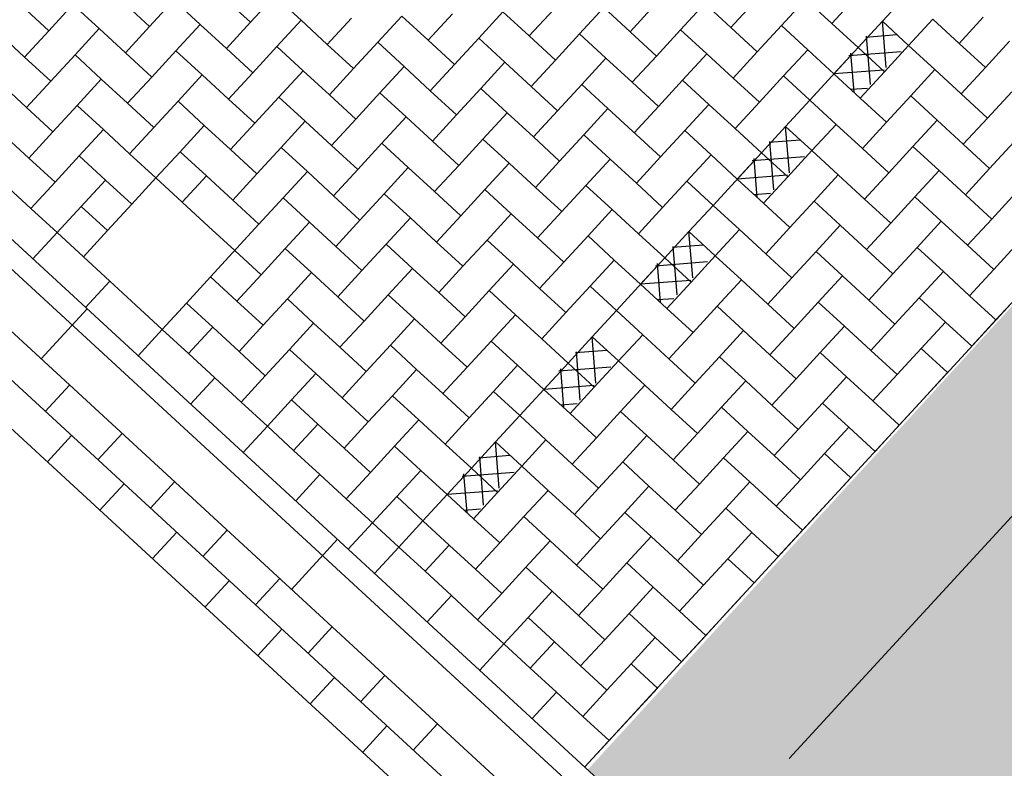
# Model space of a CAD drawing. Header units: metres. Extents: x 111546 to 149831, y 498798 to 507863.
# Tile 95 of 256: x 113031.98 to 113034.88, y 500881.01 to 500883.21. Entities that reach past the tile are written whole.
import ezdxf

# ---------------------------------------------------------------- set-up
doc = ezdxf.new("R2010")
doc.units = ezdxf.units.M
doc.linetypes.add('HIDDEN', pattern=[9.525, 6.35, -3.175])
doc.linetypes.add('HIDDEN2', pattern=[4.7625, 3.175, -1.5875])
doc.layers.add('HAAKSPARK', color=2, linetype='Continuous')

msp = doc.modelspace()

# ---------------------------------------------------------------- hatches: boundary and pattern name
h = msp.add_hatch()
h.set_pattern_fill('AR-SAND', color=13, scale=0.003, angle=299.6201, style=0, pattern_type=2)
h.set_pattern_definition([(337.12014, (112386.25204, 500524.87883), (0.125264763, 0.076740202), [0, -0.115824, 0, -0.12954, 0, -0.123825]), (307.12014, (112386.25204, 500524.87883), (0.25359811, -0.01094734), [0, -0.062484, 0, -0.104394, 0, -0.040005]), (267.12014, (112386.20571, 500524.96031), (0.117658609, -0.206074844), [0, -0.0381, 0, -0.13716, 0, -0.17907]), (257.12014, (112386.20571, 500524.96031), (0.171354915, -0.166078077), [0, -0.01905, 0, -0.089916, 0, -0.10287])])
h.paths.add_polyline_path([(113040.2134, 500881.285), (113036.771, 500884.4113), (113033.6516, 500881.0034), (113037.065, 500877.8629)])

# ---------------------------------------------------------------- linework, layer by layer
at = {"color": 3, "linetype": 'Continuous'}
for p, q in [((113034.5288, 500883.0666), (113034.5177, 500883.2027)), ((113034.469, 500883.1565), (113034.5602, 500883.1637)), ((113034.4827, 500883.0166), (113034.4711, 500883.1589)), ((113034.4193, 500883.1025), (113034.5728, 500883.1144)), ((113031.2821, 500883.095), (113035.7418, 500878.992)), ((113034.4344, 500882.9943), (113034.4251, 500883.1089)), ((113034.3751, 500883.049), (113034.5233, 500883.0605)), ((113034.4253, 500883.0028), (113034.4736, 500883.0065)), ((113034.2444, 500882.7575), (113034.2333, 500882.8936)), ((113034.1846, 500882.8475), (113034.2758, 500882.8546)), ((113034.1984, 500882.7075), (113034.1868, 500882.8498)), ((113034.1349, 500882.7934), (113034.2884, 500882.8054)), ((113034.15, 500882.6852), (113034.1407, 500882.7998)), ((113034.0908, 500882.7399), (113034.2389, 500882.7514)), ((113034.141, 500882.6937), (113034.1892, 500882.6974)), ((113033.96, 500882.4484), (113033.949, 500882.5846)), ((113033.9002, 500882.5384), (113033.9914, 500882.5455)), ((113033.914, 500882.3984), (113033.9024, 500882.5407)), ((113033.8505, 500882.4844), (113034.004, 500882.4963)), ((113033.8657, 500882.3761), (113033.8564, 500882.4907)), ((113033.8064, 500882.4308), (113033.9546, 500882.4423)), ((113033.8566, 500882.3846), (113033.9049, 500882.3883)), ((113033.6757, 500882.1393), (113033.6646, 500882.2755)), ((113033.6159, 500882.2293), (113033.7071, 500882.2364)), ((113033.6296, 500882.0893), (113033.618, 500882.2316)), ((113033.5662, 500882.1753), (113033.7197, 500882.1872)), ((113033.5813, 500882.067), (113033.572, 500882.1816)), ((113033.522, 500882.1217), (113033.6702, 500882.1332)), ((113033.5722, 500882.0755), (113033.6205, 500882.0792)), ((113033.3913, 500881.8303), (113033.3802, 500881.9664)), ((113033.3315, 500881.9202), (113033.4227, 500881.9273)), ((113033.3453, 500881.7802), (113033.3337, 500881.9225)), ((113033.2818, 500881.8662), (113033.4353, 500881.8781)), ((113033.2969, 500881.758), (113033.2876, 500881.8725)), ((113033.2377, 500881.8126), (113033.3858, 500881.8242)), ((113033.2879, 500881.7664), (113033.3361, 500881.7701))]:
    msp.add_line(p, q, dxfattribs=at)
at = {"color": 2, "linetype": 'Continuous'}
for p, q in [((113037.9001, 500876.8229), (113031.1907, 500882.9957)), ((113037.829, 500876.7456), (113031.1196, 500882.9184)), ((113037.7579, 500876.6684), (113031.0485, 500882.8411)), ((113032.1277, 500882.1336), (113032.0566, 500882.0563)), ((113032.1339, 500881.9852), (113032.0628, 500881.908)), ((113032.2822, 500881.9914), (113032.2111, 500881.9141)), ((113032.2884, 500881.843), (113032.2173, 500881.7658)), ((113032.2884, 500881.843), (113032.2173, 500881.7658)), ((113032.4368, 500881.8492), (113032.3657, 500881.772)), ((113033.0897, 500881.8057), (113033.167, 500881.7346)), ((113032.443, 500881.7009), (113032.3719, 500881.6236)), ((113032.5913, 500881.707), (113032.5202, 500881.6298)), ((113032.5975, 500881.5587), (113032.5264, 500881.4814)), ((113032.5975, 500881.5587), (113032.5264, 500881.4814)), ((113032.7459, 500881.5649), (113032.6748, 500881.4876)), ((113032.7521, 500881.4165), (113032.681, 500881.3392)), ((113032.9004, 500881.4227), (113032.8293, 500881.3454)), ((113032.9066, 500881.2743), (113032.8355, 500881.197)), ((113032.9066, 500881.2743), (113032.8355, 500881.197)), ((113033.055, 500881.2805), (113032.9839, 500881.2032)), ((113033.0611, 500881.1321), (113032.99, 500881.0549)), ((113033.2095, 500881.1383), (113033.1384, 500881.061))]:
    msp.add_line(p, q, dxfattribs=at)
at = {"color": 2, "linetype": 'HIDDEN'}
for p, q in [((113032.0443, 500882.2103), (113032.1797, 500882.3575)), ((113032.7802, 500881.5332), (113032.9157, 500881.6804))]:
    msp.add_line(p, q, dxfattribs=at)
at = {"color": 3, "linetype": 'HIDDEN2'}
for points in [[(113036.7913, 500884.4333), (113040.2134, 500881.285), (113037.065, 500877.8629), (113033.643, 500881.0113)], [(113036.8163, 500883.8328), (113039.6128, 500881.26), (113037.04, 500878.4635), (113034.2435, 500881.0363)]]:
    msp.add_lwpolyline(points, close=True, dxfattribs=at)
at = {"layer": 'HAAKSPARK', "color": 2, "linetype": 'Continuous'}
for p, q in [((113032.2861, 500883.2584), (113032.3633, 500883.1873)), ((113032.4344, 500883.2646), (113032.3633, 500883.1873)), ((113032.4344, 500883.2646), (113032.5117, 500883.1935)), ((113032.5828, 500883.2708), (113032.6601, 500883.1997)), ((113032.7312, 500883.2769), (113032.6601, 500883.1997)), ((113032.7312, 500883.2769), (113032.8084, 500883.2058)), ((113033.9953, 500883.2553), (113033.9243, 500883.178)), ((113033.9953, 500883.2553), (113034.0726, 500883.1842)), ((113034.1437, 500883.2615), (113034.0726, 500883.1842)), ((113034.2921, 500883.2676), (113034.221, 500883.1904)), ((113034.2921, 500883.2676), (113034.3693, 500883.1966)), ((113034.4404, 500883.2738), (113034.3693, 500883.1966)), ((113034.5888, 500883.28), (113034.5177, 500883.2027)), ((113034.5888, 500883.28), (113034.5177, 500883.2027)), ((113031.9893, 500883.246), (113032.0666, 500883.1749)), ((113032.1377, 500883.2522), (113032.0666, 500883.1749)), ((113032.1377, 500883.2522), (113032.215, 500883.1811)), ((113033.4019, 500883.2306), (113033.3308, 500883.1533)), ((113033.4019, 500883.2306), (113033.4792, 500883.1595)), ((113033.5503, 500883.2367), (113033.4792, 500883.1595)), ((113033.6986, 500883.2429), (113033.6275, 500883.1657)), ((113033.6986, 500883.2429), (113033.7759, 500883.1718)), ((113033.847, 500883.2491), (113033.7759, 500883.1718)), ((113032.6601, 500883.1997), (113032.589, 500883.1224)), ((113032.8084, 500883.2058), (113032.7373, 500883.1286)), ((113032.8084, 500883.2058), (113032.8857, 500883.1348)), ((113032.9568, 500883.212), (113032.8857, 500883.1348)), ((113033.1052, 500883.2182), (113033.0341, 500883.1409)), ((113033.1052, 500883.2182), (113033.1824, 500883.1471)), ((113033.2535, 500883.2244), (113033.1824, 500883.1471)), ((113034.5177, 500883.2027), (113034.4466, 500883.1255)), ((113034.5177, 500883.2027), (113034.4466, 500883.1255)), ((113034.5177, 500883.2027), (113034.595, 500883.1316)), ((113034.6661, 500883.2089), (113034.595, 500883.1316)), ((113034.6661, 500883.2089), (113034.7433, 500883.1378)), ((113034.8144, 500883.2151), (113034.7433, 500883.1378)), ((113031.9183, 500883.1688), (113031.9955, 500883.0977)), ((113032.0666, 500883.1749), (113031.9955, 500883.0977)), ((113032.215, 500883.1811), (113032.1439, 500883.1038)), ((113032.215, 500883.1811), (113032.2923, 500883.11)), ((113032.3633, 500883.1873), (113032.2923, 500883.11)), ((113032.5117, 500883.1935), (113032.4406, 500883.1162)), ((113032.5117, 500883.1935), (113032.589, 500883.1224)), ((113033.7759, 500883.1718), (113033.8532, 500883.1007)), ((113033.9243, 500883.178), (113033.8532, 500883.1007)), ((113033.9243, 500883.178), (113034.0015, 500883.1069)), ((113034.0726, 500883.1842), (113034.1499, 500883.1131)), ((113034.221, 500883.1904), (113034.1499, 500883.1131)), ((113034.221, 500883.1904), (113034.2983, 500883.1193)), ((113034.3693, 500883.1966), (113034.4466, 500883.1255)), ((113034.3693, 500883.1966), (113034.4466, 500883.1255)), ((113034.2064, 500880.4929), (113031.3261, 500883.1428)), ((113033.0341, 500883.1409), (113032.963, 500883.0637)), ((113033.0341, 500883.1409), (113033.1113, 500883.0698)), ((113033.1824, 500883.1471), (113033.2597, 500883.076)), ((113033.3308, 500883.1533), (113033.2597, 500883.076)), ((113033.3308, 500883.1533), (113033.4081, 500883.0822)), ((113033.4792, 500883.1595), (113033.5564, 500883.0884)), ((113033.6275, 500883.1657), (113033.5564, 500883.0884)), ((113033.6275, 500883.1657), (113033.7048, 500883.0946)), ((113034.8917, 500883.144), (113034.8206, 500883.0667)), ((113032.2923, 500883.11), (113032.3695, 500883.0389)), ((113032.4406, 500883.1162), (113032.3695, 500883.0389)), ((113032.4406, 500883.1162), (113032.5179, 500883.0451)), ((113032.589, 500883.1224), (113032.6663, 500883.0513)), ((113032.7373, 500883.1286), (113032.6663, 500883.0513)), ((113032.7373, 500883.1286), (113032.8146, 500883.0575)), ((113032.8857, 500883.1348), (113032.963, 500883.0637)), ((113034.1499, 500883.1131), (113034.0788, 500883.0358)), ((113034.2983, 500883.1193), (113034.2272, 500883.042)), ((113034.2983, 500883.1193), (113034.3755, 500883.0482)), ((113034.4466, 500883.1255), (113034.3044, 500882.9709)), ((113034.4466, 500883.1255), (113034.3755, 500883.0482)), ((113034.4466, 500883.1255), (113034.5239, 500883.0544)), ((113034.595, 500883.1316), (113034.5239, 500883.0544)), ((113034.595, 500883.1316), (113034.6723, 500883.0606)), ((113034.7433, 500883.1378), (113034.8206, 500883.0667)), ((113031.9955, 500883.0977), (113032.0728, 500883.0266)), ((113032.1439, 500883.1038), (113032.0728, 500883.0266)), ((113032.1439, 500883.1038), (113032.2212, 500883.0328)), ((113033.4081, 500883.0822), (113033.337, 500883.0049)), ((113033.4081, 500883.0822), (113033.4853, 500883.0111)), ((113033.5564, 500883.0884), (113033.4853, 500883.0111)), ((113033.7048, 500883.0946), (113033.6337, 500883.0173)), ((113033.7048, 500883.0946), (113033.7821, 500883.0235)), ((113033.8532, 500883.1007), (113033.7821, 500883.0235)), ((113034.0015, 500883.1069), (113033.9304, 500883.0297)), ((113034.0015, 500883.1069), (113034.0788, 500883.0358)), ((113032.8146, 500883.0575), (113032.7435, 500882.9802)), ((113032.8146, 500883.0575), (113032.8919, 500882.9864)), ((113032.963, 500883.0637), (113032.8919, 500882.9864)), ((113033.1113, 500883.0698), (113033.0403, 500882.9926)), ((113033.1113, 500883.0698), (113033.1886, 500882.9987)), ((113033.2597, 500883.076), (113033.1886, 500882.9987)), ((113034.5239, 500883.0544), (113034.4528, 500882.9771)), ((113034.6723, 500883.0606), (113034.6012, 500882.9833)), ((113034.6723, 500883.0606), (113034.7495, 500882.9895)), ((113034.8206, 500883.0667), (113034.7495, 500882.9895)), ((113032.0728, 500883.0266), (113032.0017, 500882.9493)), ((113032.2212, 500883.0328), (113032.1501, 500882.9555)), ((113032.2212, 500883.0328), (113032.2984, 500882.9617)), ((113032.3695, 500883.0389), (113032.2984, 500882.9617)), ((113032.5179, 500883.0451), (113032.4468, 500882.9678)), ((113032.5179, 500883.0451), (113032.5952, 500882.974)), ((113032.6663, 500883.0513), (113032.5952, 500882.974)), ((113033.7821, 500883.0235), (113033.8593, 500882.9524)), ((113033.9304, 500883.0297), (113033.8593, 500882.9524)), ((113033.9304, 500883.0297), (113034.0077, 500882.9586)), ((113034.0788, 500883.0358), (113034.1561, 500882.9647)), ((113034.2272, 500883.042), (113034.1561, 500882.9647)), ((113034.2272, 500883.042), (113034.3044, 500882.9709)), ((113034.2272, 500883.042), (113034.3044, 500882.9709)), ((113034.3755, 500883.0482), (113034.4528, 500882.9771)), ((113034.3755, 500883.0482), (113034.4528, 500882.9771)), ((113031.9244, 500883.0204), (113032.0017, 500882.9493)), ((113033.1886, 500882.9987), (113033.2659, 500882.9277)), ((113033.337, 500883.0049), (113033.2659, 500882.9277)), ((113033.337, 500883.0049), (113033.4143, 500882.9338)), ((113033.4853, 500883.0111), (113033.5626, 500882.94)), ((113033.6337, 500883.0173), (113033.5626, 500882.94)), ((113033.6337, 500883.0173), (113033.711, 500882.9462)), ((113034.8979, 500882.9956), (113034.8268, 500882.9184)), ((113032.4468, 500882.9678), (113032.3757, 500882.8906)), ((113032.4468, 500882.9678), (113032.5241, 500882.8968)), ((113032.5952, 500882.974), (113032.6724, 500882.9029)), ((113032.7435, 500882.9802), (113032.6724, 500882.9029)), ((113032.7435, 500882.9802), (113032.8208, 500882.9091)), ((113032.8919, 500882.9864), (113032.9692, 500882.9153)), ((113033.0403, 500882.9926), (113032.9692, 500882.9153)), ((113033.0403, 500882.9926), (113033.1175, 500882.9215)), ((113034.3044, 500882.9709), (113034.2333, 500882.8936)), ((113034.3044, 500882.9709), (113034.2333, 500882.8936)), ((113034.3044, 500882.9709), (113034.3817, 500882.8998)), ((113034.3044, 500882.9709), (113034.3817, 500882.8998)), ((113034.4528, 500882.9771), (113034.5301, 500882.906)), ((113034.6012, 500882.9833), (113034.5301, 500882.906)), ((113034.6012, 500882.9833), (113034.6784, 500882.9122)), ((113034.7495, 500882.9895), (113034.8268, 500882.9184)), ((113032.0017, 500882.9493), (113032.079, 500882.8782)), ((113032.1501, 500882.9555), (113032.079, 500882.8782)), ((113032.1501, 500882.9555), (113032.2273, 500882.8844)), ((113032.2984, 500882.9617), (113032.3757, 500882.8906)), ((113033.5626, 500882.94), (113033.4915, 500882.8627)), ((113033.711, 500882.9462), (113033.6399, 500882.8689)), ((113033.711, 500882.9462), (113033.8655, 500882.804)), ((113033.8593, 500882.9524), (113033.7883, 500882.8751)), ((113034.0077, 500882.9586), (113033.9366, 500882.8813)), ((113034.0077, 500882.9586), (113034.085, 500882.8875)), ((113034.1561, 500882.9647), (113034.085, 500882.8875)), ((113032.8208, 500882.9091), (113032.7497, 500882.8318)), ((113032.8208, 500882.9091), (113032.8981, 500882.838)), ((113032.9692, 500882.9153), (113032.8981, 500882.838)), ((113033.1175, 500882.9215), (113033.0464, 500882.8442)), ((113033.1175, 500882.9215), (113033.1948, 500882.8504)), ((113033.2659, 500882.9277), (113033.1948, 500882.8504)), ((113033.4143, 500882.9338), (113033.3432, 500882.8566)), ((113033.4143, 500882.9338), (113033.4915, 500882.8627)), ((113034.6784, 500882.9122), (113034.6073, 500882.8349)), ((113034.6784, 500882.9122), (113034.7557, 500882.8411)), ((113034.8268, 500882.9184), (113034.7557, 500882.8411)), ((113032.2273, 500882.8844), (113032.1563, 500882.8071)), ((113032.2273, 500882.8844), (113032.3046, 500882.8133)), ((113032.3757, 500882.8906), (113032.3046, 500882.8133)), ((113032.5241, 500882.8968), (113032.453, 500882.8195)), ((113032.5241, 500882.8968), (113032.6013, 500882.8257)), ((113032.6724, 500882.9029), (113032.6013, 500882.8257)), ((113033.9366, 500882.8813), (113033.8655, 500882.804)), ((113033.9366, 500882.8813), (113034.0139, 500882.8102)), ((113034.085, 500882.8875), (113034.1623, 500882.8164)), ((113034.085, 500882.8875), (113034.1623, 500882.8164)), ((113034.2333, 500882.8936), (113034.1623, 500882.8164)), ((113034.2333, 500882.8936), (113034.1623, 500882.8164)), ((113034.2333, 500882.8936), (113034.3106, 500882.8226)), ((113034.3817, 500882.8998), (113034.3106, 500882.8226)), ((113034.3817, 500882.8998), (113034.459, 500882.8287)), ((113034.5301, 500882.906), (113034.459, 500882.8287)), ((113031.9306, 500882.872), (113032.0079, 500882.8009)), ((113032.079, 500882.8782), (113032.0079, 500882.8009)), ((113033.1948, 500882.8504), (113033.2721, 500882.7793)), ((113033.3432, 500882.8566), (113033.2721, 500882.7793)), ((113033.3432, 500882.8566), (113033.4204, 500882.7855)), ((113033.4915, 500882.8627), (113033.5688, 500882.7917)), ((113033.6399, 500882.8689), (113033.5688, 500882.7917)), ((113033.6399, 500882.8689), (113033.7172, 500882.7978)), ((113032.6013, 500882.8257), (113032.6786, 500882.7546)), ((113032.7497, 500882.8318), (113032.6786, 500882.7546)), ((113032.7497, 500882.8318), (113032.827, 500882.7608)), ((113032.8981, 500882.838), (113032.9753, 500882.7669)), ((113033.0464, 500882.8442), (113032.9753, 500882.7669)), ((113033.0464, 500882.8442), (113033.1237, 500882.7731)), ((113034.3106, 500882.8226), (113034.2395, 500882.7453)), ((113034.3106, 500882.8226), (113034.3879, 500882.7515)), ((113034.459, 500882.8287), (113034.5363, 500882.7576)), ((113034.6073, 500882.8349), (113034.5363, 500882.7576)), ((113034.6073, 500882.8349), (113034.6846, 500882.7638)), ((113034.7557, 500882.8411), (113034.833, 500882.77)), ((113034.9041, 500882.8473), (113034.833, 500882.77)), ((113032.0079, 500882.8009), (113032.0852, 500882.7298)), ((113032.1563, 500882.8071), (113032.0852, 500882.7298)), ((113032.1563, 500882.8071), (113032.2335, 500882.736)), ((113032.3046, 500882.8133), (113032.3819, 500882.7422)), ((113032.453, 500882.8195), (113032.3819, 500882.7422)), ((113032.453, 500882.8195), (113032.5303, 500882.7484)), ((113032.453, 500882.8195), (113032.5303, 500882.7484)), ((113033.5688, 500882.7917), (113033.4977, 500882.7144)), ((113033.7172, 500882.7978), (113033.6461, 500882.7206)), ((113033.7172, 500882.7978), (113033.7944, 500882.7267)), ((113033.8655, 500882.804), (113033.7944, 500882.7267)), ((113034.0139, 500882.8102), (113033.9428, 500882.7329)), ((113034.0139, 500882.8102), (113034.0912, 500882.7391)), ((113034.1623, 500882.8164), (113034.0201, 500882.6618)), ((113034.1623, 500882.8164), (113034.0912, 500882.7391)), ((113034.1623, 500882.8164), (113034.2395, 500882.7453)), ((113032.9753, 500882.7669), (113032.9043, 500882.6897)), ((113033.1237, 500882.7731), (113033.0526, 500882.6958)), ((113033.1237, 500882.7731), (113033.201, 500882.702)), ((113033.2721, 500882.7793), (113033.201, 500882.702)), ((113033.4204, 500882.7855), (113033.3493, 500882.7082)), ((113033.4204, 500882.7855), (113033.4977, 500882.7144)), ((113034.6846, 500882.7638), (113034.6135, 500882.6866)), ((113034.6846, 500882.7638), (113034.7619, 500882.6927)), ((113034.833, 500882.77), (113034.7619, 500882.6927)), ((113032.2335, 500882.736), (113032.1624, 500882.6588)), ((113032.2335, 500882.736), (113032.3108, 500882.6649)), ((113032.3819, 500882.7422), (113032.3108, 500882.6649)), ((113032.4592, 500882.6711), (113032.3819, 500882.7422)), ((113032.5303, 500882.7484), (113032.4592, 500882.6711)), ((113032.5303, 500882.7484), (113032.6075, 500882.6773)), ((113032.5303, 500882.7484), (113032.6075, 500882.6773)), ((113032.6786, 500882.7546), (113032.6075, 500882.6773)), ((113032.827, 500882.7608), (113032.7559, 500882.6835)), ((113032.827, 500882.7608), (113032.9043, 500882.6897)), ((113034.0912, 500882.7391), (113034.1684, 500882.668)), ((113034.0912, 500882.7391), (113034.1684, 500882.668)), ((113034.2395, 500882.7453), (113034.1684, 500882.668)), ((113034.3879, 500882.7515), (113034.3168, 500882.6742)), ((113034.3879, 500882.7515), (113034.4652, 500882.6804)), ((113034.5363, 500882.7576), (113034.4652, 500882.6804)), ((113031.9368, 500882.7237), (113032.0141, 500882.6526)), ((113032.0852, 500882.7298), (113032.0141, 500882.6526)), ((113033.3493, 500882.7082), (113033.2783, 500882.6309)), ((113033.3493, 500882.7082), (113033.4266, 500882.6371)), ((113033.4977, 500882.7144), (113033.575, 500882.6433)), ((113033.6461, 500882.7206), (113033.575, 500882.6433)), ((113033.6461, 500882.7206), (113033.7233, 500882.6495)), ((113033.7944, 500882.7267), (113033.8717, 500882.6557)), ((113033.9428, 500882.7329), (113033.8717, 500882.6557)), ((113033.9428, 500882.7329), (113034.0201, 500882.6618)), ((113033.9428, 500882.7329), (113034.0201, 500882.6618)), ((113032.6075, 500882.6773), (113032.6848, 500882.6062)), ((113032.6075, 500882.6773), (113032.6848, 500882.6062)), ((113032.7559, 500882.6835), (113032.6848, 500882.6062)), ((113032.7559, 500882.6835), (113032.8332, 500882.6124)), ((113032.9043, 500882.6897), (113032.9815, 500882.6186)), ((113033.0526, 500882.6958), (113032.9815, 500882.6186)), ((113033.0526, 500882.6958), (113033.1299, 500882.6247)), ((113033.201, 500882.702), (113033.2783, 500882.6309)), ((113034.4652, 500882.6804), (113034.5424, 500882.6093)), ((113034.6135, 500882.6866), (113034.5424, 500882.6093)), ((113034.6135, 500882.6866), (113034.6908, 500882.6155)), ((113034.7619, 500882.6927), (113034.8392, 500882.6216)), ((113034.9103, 500882.6989), (113034.8392, 500882.6216)), ((113032.0141, 500882.6526), (113032.0913, 500882.5815)), ((113032.1624, 500882.6588), (113032.0913, 500882.5815)), ((113032.1624, 500882.6588), (113032.2397, 500882.5877)), ((113032.3108, 500882.6649), (113032.2397, 500882.5877)), ((113032.4592, 500882.6711), (113032.5364, 500882.6)), ((113033.7233, 500882.6495), (113033.6523, 500882.5722)), ((113033.7233, 500882.6495), (113033.8006, 500882.5784)), ((113033.8717, 500882.6557), (113033.8006, 500882.5784)), ((113034.0201, 500882.6618), (113033.949, 500882.5846)), ((113034.0201, 500882.6618), (113033.949, 500882.5846)), ((113034.0201, 500882.6618), (113034.0973, 500882.5907)), ((113034.0201, 500882.6618), (113034.0973, 500882.5907)), ((113034.1684, 500882.668), (113034.2457, 500882.5969)), ((113034.3168, 500882.6742), (113034.2457, 500882.5969)), ((113034.3168, 500882.6742), (113034.3941, 500882.6031)), ((113032.9815, 500882.6186), (113032.9104, 500882.5413)), ((113033.1299, 500882.6247), (113033.0588, 500882.5475)), ((113033.1299, 500882.6247), (113033.2072, 500882.5537)), ((113033.2783, 500882.6309), (113033.2072, 500882.5537)), ((113033.4266, 500882.6371), (113033.3555, 500882.5598)), ((113033.4266, 500882.6371), (113033.5039, 500882.566)), ((113033.575, 500882.6433), (113033.5039, 500882.566)), ((113034.8392, 500882.6216), (113034.7681, 500882.5444)), ((113032.5364, 500882.6), (113032.6137, 500882.5289)), ((113032.6848, 500882.6062), (113032.5426, 500882.4517)), ((113032.8332, 500882.6124), (113032.7621, 500882.5351)), ((113032.8332, 500882.6124), (113032.9104, 500882.5413)), ((113034.0973, 500882.5907), (113034.0263, 500882.5135)), ((113034.0973, 500882.5907), (113034.1746, 500882.5196)), ((113034.2457, 500882.5969), (113034.1746, 500882.5196)), ((113034.3941, 500882.6031), (113034.323, 500882.5258)), ((113034.3941, 500882.6031), (113034.4713, 500882.532)), ((113034.5424, 500882.6093), (113034.4713, 500882.532)), ((113034.6908, 500882.6155), (113034.6197, 500882.5382)), ((113034.6908, 500882.6155), (113034.7681, 500882.5444)), ((113032.0913, 500882.5815), (113032.0203, 500882.5042)), ((113032.1686, 500882.5104), (113032.0913, 500882.5815)), ((113032.2397, 500882.5877), (113032.1686, 500882.5104)), ((113033.3555, 500882.5598), (113033.2844, 500882.4826)), ((113033.3555, 500882.5598), (113033.4328, 500882.4887)), ((113033.5039, 500882.566), (113033.5812, 500882.4949)), ((113033.6523, 500882.5722), (113033.5812, 500882.4949)), ((113033.6523, 500882.5722), (113033.7295, 500882.5011)), ((113033.8006, 500882.5784), (113033.8779, 500882.5073)), ((113033.8006, 500882.5784), (113033.8779, 500882.5073)), ((113033.949, 500882.5846), (113033.8779, 500882.5073)), ((113033.949, 500882.5846), (113033.8779, 500882.5073)), ((113033.949, 500882.5846), (113034.0263, 500882.5135)), ((113032.7621, 500882.5351), (113032.691, 500882.4578)), ((113032.7621, 500882.5351), (113032.8393, 500882.464)), ((113032.9104, 500882.5413), (113032.9877, 500882.4702)), ((113033.0588, 500882.5475), (113032.9877, 500882.4702)), ((113033.0588, 500882.5475), (113032.9877, 500882.4702)), ((113033.0588, 500882.5475), (113033.1361, 500882.4764)), ((113033.2072, 500882.5537), (113033.2844, 500882.4826)), ((113034.4713, 500882.532), (113034.5486, 500882.4609)), ((113034.6197, 500882.5382), (113034.5486, 500882.4609)), ((113034.6197, 500882.5382), (113034.697, 500882.4671)), ((113034.7681, 500882.5444), (113034.8453, 500882.4733)), ((113034.9164, 500882.5506), (113034.8453, 500882.4733)), ((113032.1686, 500882.5104), (113032.2459, 500882.4393)), ((113032.6137, 500882.5289), (113032.691, 500882.4578)), ((113033.8779, 500882.5073), (113033.7357, 500882.3527)), ((113033.8779, 500882.5073), (113033.8068, 500882.43)), ((113033.8779, 500882.5073), (113033.9552, 500882.4362)), ((113034.0263, 500882.5135), (113033.9552, 500882.4362)), ((113034.0263, 500882.5135), (113034.1035, 500882.4424)), ((113034.1746, 500882.5196), (113034.2519, 500882.4486)), ((113034.323, 500882.5258), (113034.2519, 500882.4486)), ((113034.323, 500882.5258), (113034.4003, 500882.4547)), ((113033.1361, 500882.4764), (113033.065, 500882.3991)), ((113033.1361, 500882.4764), (113033.2133, 500882.4053)), ((113033.2844, 500882.4826), (113033.2133, 500882.4053)), ((113033.4328, 500882.4887), (113033.3617, 500882.4115)), ((113033.4328, 500882.4887), (113033.5101, 500882.4177)), ((113033.5812, 500882.4949), (113033.5101, 500882.4177)), ((113033.7295, 500882.5011), (113033.6584, 500882.4238)), ((113033.7295, 500882.5011), (113033.8068, 500882.43)), ((113034.8453, 500882.4733), (113034.7743, 500882.396)), ((113032.5426, 500882.4517), (113032.4715, 500882.3744)), ((113032.5426, 500882.4517), (113032.6199, 500882.3806)), ((113032.691, 500882.4578), (113032.6199, 500882.3806)), ((113032.8393, 500882.464), (113032.7683, 500882.3868)), ((113032.8393, 500882.464), (113032.9166, 500882.3929)), ((113032.9877, 500882.4702), (113032.9166, 500882.3929)), ((113034.2519, 500882.4486), (113034.1808, 500882.3713)), ((113034.4003, 500882.4547), (113034.3292, 500882.3775)), ((113034.4003, 500882.4547), (113034.4775, 500882.3836)), ((113034.5486, 500882.4609), (113034.4775, 500882.3836)), ((113034.697, 500882.4671), (113034.6259, 500882.3898)), ((113034.697, 500882.4671), (113034.7743, 500882.396)), ((113032.2459, 500882.4393), (113032.1748, 500882.362)), ((113032.2459, 500882.4393), (113032.3232, 500882.3682)), ((113033.5101, 500882.4177), (113033.5873, 500882.3466)), ((113033.6584, 500882.4238), (113033.5873, 500882.3466)), ((113033.6584, 500882.4238), (113033.7357, 500882.3527)), ((113033.6584, 500882.4238), (113033.7357, 500882.3527)), ((113033.8068, 500882.43), (113033.8841, 500882.3589)), ((113033.8068, 500882.43), (113033.8841, 500882.3589)), ((113033.9552, 500882.4362), (113033.8841, 500882.3589)), ((113034.1035, 500882.4424), (113034.0324, 500882.3651)), ((113034.1035, 500882.4424), (113034.1808, 500882.3713)), ((113032.7683, 500882.3868), (113032.6972, 500882.3095)), ((113032.7683, 500882.3868), (113032.8455, 500882.3157)), ((113032.9166, 500882.3929), (113032.9939, 500882.3218)), ((113033.065, 500882.3991), (113032.9939, 500882.3218)), ((113033.065, 500882.3991), (113033.1423, 500882.328)), ((113033.2133, 500882.4053), (113033.2906, 500882.3342)), ((113033.3617, 500882.4115), (113033.2906, 500882.3342)), ((113033.3617, 500882.4115), (113033.439, 500882.3404)), ((113034.6259, 500882.3898), (113034.5548, 500882.3126)), ((113034.6259, 500882.3898), (113034.7032, 500882.3187)), ((113034.7743, 500882.396), (113034.8515, 500882.3249)), ((113034.9226, 500882.4022), (113034.8515, 500882.3249)), ((113032.3232, 500882.3682), (113032.4004, 500882.2971)), ((113032.4715, 500882.3744), (113032.4004, 500882.2971)), ((113032.4715, 500882.3744), (113032.5488, 500882.3033)), ((113032.6199, 500882.3806), (113032.6972, 500882.3095)), ((113033.8841, 500882.3589), (113033.9613, 500882.2878)), ((113034.0324, 500882.3651), (113033.9613, 500882.2878)), ((113034.0324, 500882.3651), (113034.1097, 500882.294)), ((113034.1808, 500882.3713), (113034.2581, 500882.3002)), ((113034.3292, 500882.3775), (113034.2581, 500882.3002)), ((113034.3292, 500882.3775), (113034.4064, 500882.3064)), ((113034.4775, 500882.3836), (113034.5548, 500882.3126)), ((113033.2906, 500882.3342), (113033.2195, 500882.2569)), ((113033.439, 500882.3404), (113033.3679, 500882.2631)), ((113033.439, 500882.3404), (113033.5163, 500882.2693)), ((113033.5873, 500882.3466), (113033.5163, 500882.2693)), ((113033.7357, 500882.3527), (113033.6646, 500882.2755)), ((113033.7357, 500882.3527), (113033.6646, 500882.2755)), ((113033.7357, 500882.3527), (113033.813, 500882.2817)), ((113033.7357, 500882.3527), (113033.813, 500882.2817)), ((113032.5488, 500882.3033), (113032.4777, 500882.226)), ((113032.5488, 500882.3033), (113032.6261, 500882.2322)), ((113032.6972, 500882.3095), (113032.6261, 500882.2322)), ((113032.8455, 500882.3157), (113032.7744, 500882.2384)), ((113032.8455, 500882.3157), (113032.9228, 500882.2446)), ((113032.9939, 500882.3218), (113032.9228, 500882.2446)), ((113033.1423, 500882.328), (113033.0712, 500882.2507)), ((113033.1423, 500882.328), (113033.2195, 500882.2569)), ((113034.2581, 500882.3002), (113034.187, 500882.2229)), ((113034.4064, 500882.3064), (113034.3353, 500882.2291)), ((113034.4064, 500882.3064), (113034.4837, 500882.2353)), ((113034.5548, 500882.3126), (113034.4837, 500882.2353)), ((113034.7032, 500882.3187), (113034.6321, 500882.2415)), ((113034.7032, 500882.3187), (113034.7804, 500882.2476)), ((113034.8515, 500882.3249), (113034.7804, 500882.2476)), ((113032.4004, 500882.2971), (113032.3293, 500882.2198)), ((113032.4777, 500882.226), (113032.4004, 500882.2971)), ((113033.6646, 500882.2755), (113033.5935, 500882.1982)), ((113033.6646, 500882.2755), (113033.5935, 500882.1982)), ((113033.6646, 500882.2755), (113033.7419, 500882.2044)), ((113033.813, 500882.2817), (113033.7419, 500882.2044)), ((113033.813, 500882.2817), (113033.8903, 500882.2106)), ((113033.9613, 500882.2878), (113033.8903, 500882.2106)), ((113034.1097, 500882.294), (113034.0386, 500882.2167)), ((113034.1097, 500882.294), (113034.187, 500882.2229)), ((113032.9228, 500882.2446), (113033.0001, 500882.1735)), ((113033.0712, 500882.2507), (113033.0001, 500882.1735)), ((113033.0712, 500882.2507), (113033.1484, 500882.1797)), ((113033.2195, 500882.2569), (113033.2968, 500882.1858)), ((113033.3679, 500882.2631), (113033.2968, 500882.1858)), ((113033.3679, 500882.2631), (113033.4452, 500882.192)), ((113033.5163, 500882.2693), (113033.5935, 500882.1982)), ((113033.5163, 500882.2693), (113033.5935, 500882.1982)), ((113034.6321, 500882.2415), (113034.561, 500882.1642)), ((113034.6321, 500882.2415), (113034.7093, 500882.1704)), ((113032.4777, 500882.226), (113032.555, 500882.1549)), ((113032.6261, 500882.2322), (113032.7033, 500882.1611)), ((113032.7744, 500882.2384), (113032.7033, 500882.1611)), ((113032.7744, 500882.2384), (113032.8517, 500882.1673)), ((113034.0386, 500882.2167), (113033.9675, 500882.1395)), ((113034.0386, 500882.2167), (113034.1159, 500882.1456)), ((113034.187, 500882.2229), (113034.2642, 500882.1518)), ((113034.3353, 500882.2291), (113034.2642, 500882.1518)), ((113034.3353, 500882.2291), (113034.4126, 500882.158)), ((113034.4837, 500882.2353), (113034.561, 500882.1642)), ((113033.2968, 500882.1858), (113033.2257, 500882.1086)), ((113033.4452, 500882.192), (113033.3741, 500882.1147)), ((113033.4452, 500882.192), (113033.5224, 500882.1209)), ((113033.5935, 500882.1982), (113033.4513, 500882.0437)), ((113033.5935, 500882.1982), (113033.5224, 500882.1209)), ((113033.5935, 500882.1982), (113033.6708, 500882.1271)), ((113033.7419, 500882.2044), (113033.6708, 500882.1271)), ((113033.7419, 500882.2044), (113033.8192, 500882.1333)), ((113033.8903, 500882.2106), (113033.9675, 500882.1395)), ((113032.555, 500882.1549), (113032.4839, 500882.0777)), ((113032.555, 500882.1549), (113032.6322, 500882.0838)), ((113032.7033, 500882.1611), (113032.6322, 500882.0838)), ((113032.8517, 500882.1673), (113032.7806, 500882.09)), ((113032.8517, 500882.1673), (113032.929, 500882.0962)), ((113033.0001, 500882.1735), (113032.929, 500882.0962)), ((113033.1484, 500882.1797), (113033.0773, 500882.1024)), ((113033.1484, 500882.1797), (113033.2257, 500882.1086)), ((113034.4126, 500882.158), (113034.3415, 500882.0807)), ((113034.4126, 500882.158), (113034.4899, 500882.0869)), ((113034.561, 500882.1642), (113034.4899, 500882.0869)), ((113034.7093, 500882.1704), (113034.6382, 500882.0931)), ((113033.6708, 500882.1271), (113033.5997, 500882.0498)), ((113033.8192, 500882.1333), (113033.7481, 500882.056)), ((113033.8192, 500882.1333), (113033.8964, 500882.0622)), ((113033.9675, 500882.1395), (113033.8964, 500882.0622)), ((113034.1159, 500882.1456), (113034.0448, 500882.0684)), ((113034.1159, 500882.1456), (113034.1932, 500882.0746)), ((113034.2642, 500882.1518), (113034.1932, 500882.0746)), ((113033.0773, 500882.1024), (113033.0062, 500882.0251)), ((113033.0773, 500882.1024), (113033.1546, 500882.0313)), ((113033.2257, 500882.1086), (113033.303, 500882.0375)), ((113033.3741, 500882.1147), (113033.303, 500882.0375)), ((113033.3741, 500882.1147), (113033.4513, 500882.0437)), ((113033.3741, 500882.1147), (113033.4513, 500882.0437)), ((113033.5224, 500882.1209), (113033.5997, 500882.0498)), ((113033.5224, 500882.1209), (113033.5997, 500882.0498)), ((113032.6322, 500882.0838), (113032.7095, 500882.0128)), ((113032.7806, 500882.09), (113032.7095, 500882.0128)), ((113032.7806, 500882.09), (113032.8579, 500882.0189)), ((113032.929, 500882.0962), (113033.0062, 500882.0251)), ((113034.0448, 500882.0684), (113033.9737, 500881.9911)), ((113034.0448, 500882.0684), (113034.1221, 500881.9973)), ((113034.1932, 500882.0746), (113034.2704, 500882.0035)), ((113034.3415, 500882.0807), (113034.2704, 500882.0035)), ((113034.3415, 500882.0807), (113034.4188, 500882.0096)), ((113034.4899, 500882.0869), (113034.5672, 500882.0158)), ((113034.6382, 500882.0931), (113034.5672, 500882.0158)), ((113033.4513, 500882.0437), (113033.3802, 500881.9664)), ((113033.4513, 500882.0437), (113033.3802, 500881.9664)), ((113033.4513, 500882.0437), (113033.5286, 500881.9726)), ((113033.4513, 500882.0437), (113033.5286, 500881.9726)), ((113033.5997, 500882.0498), (113033.677, 500881.9787)), ((113033.7481, 500882.056), (113033.677, 500881.9787)), ((113033.7481, 500882.056), (113033.8253, 500881.9849)), ((113033.8964, 500882.0622), (113033.9737, 500881.9911)), ((113032.7095, 500882.0128), (113032.6384, 500881.9355)), ((113032.7868, 500881.9417), (113032.7095, 500882.0128)), ((113032.8579, 500882.0189), (113032.7868, 500881.9417)), ((113032.8579, 500882.0189), (113032.9352, 500881.9478)), ((113033.0062, 500882.0251), (113032.9352, 500881.9478)), ((113033.1546, 500882.0313), (113033.0835, 500881.954)), ((113033.1546, 500882.0313), (113033.2319, 500881.9602)), ((113033.303, 500882.0375), (113033.2319, 500881.9602)), ((113034.5672, 500882.0158), (113034.4961, 500881.9386)), ((113033.8253, 500881.9849), (113033.7542, 500881.9077)), ((113033.8253, 500881.9849), (113033.9026, 500881.9138)), ((113033.9737, 500881.9911), (113033.9026, 500881.9138)), ((113034.1221, 500881.9973), (113034.051, 500881.92)), ((113034.1221, 500881.9973), (113034.1993, 500881.9262)), ((113034.2704, 500882.0035), (113034.1993, 500881.9262)), ((113034.4188, 500882.0096), (113034.3477, 500881.9324)), ((113034.4188, 500882.0096), (113034.4961, 500881.9386)), ((113033.0835, 500881.954), (113033.0124, 500881.8767)), ((113033.0835, 500881.954), (113033.1608, 500881.8829)), ((113033.2319, 500881.9602), (113033.3092, 500881.8891)), ((113033.2319, 500881.9602), (113033.3092, 500881.8891)), ((113033.3802, 500881.9664), (113033.3092, 500881.8891)), ((113033.3802, 500881.9664), (113033.3092, 500881.8891)), ((113033.3802, 500881.9664), (113033.4575, 500881.8953)), ((113033.5286, 500881.9726), (113033.4575, 500881.8953)), ((113033.5286, 500881.9726), (113033.6059, 500881.9015)), ((113033.677, 500881.9787), (113033.6059, 500881.9015)), ((113032.7868, 500881.9417), (113032.8641, 500881.8706)), ((113032.9352, 500881.9478), (113033.0124, 500881.8767)), ((113034.1993, 500881.9262), (113034.2766, 500881.8551)), ((113034.3477, 500881.9324), (113034.2766, 500881.8551)), ((113034.3477, 500881.9324), (113034.425, 500881.8613)), ((113033.4575, 500881.8953), (113033.3864, 500881.818)), ((113033.4575, 500881.8953), (113033.5348, 500881.8242)), ((113033.6059, 500881.9015), (113033.6832, 500881.8304)), ((113033.7542, 500881.9077), (113033.6832, 500881.8304)), ((113033.7542, 500881.9077), (113033.8315, 500881.8366)), ((113033.9026, 500881.9138), (113033.9799, 500881.8427)), ((113034.051, 500881.92), (113033.9799, 500881.8427)), ((113034.051, 500881.92), (113034.1282, 500881.8489)), ((113032.8641, 500881.8706), (113032.793, 500881.7933)), ((113032.8641, 500881.8706), (113032.9413, 500881.7995)), ((113033.0124, 500881.8767), (113032.9413, 500881.7995)), ((113033.1608, 500881.8829), (113033.0897, 500881.8057)), ((113033.1608, 500881.8829), (113033.2381, 500881.8118)), ((113033.3092, 500881.8891), (113033.167, 500881.7346)), ((113033.3092, 500881.8891), (113033.2381, 500881.8118)), ((113033.3092, 500881.8891), (113033.3864, 500881.818)), ((113033.8315, 500881.8366), (113033.7604, 500881.7593)), ((113033.8315, 500881.8366), (113033.9088, 500881.7655)), ((113033.9799, 500881.8427), (113033.9088, 500881.7655)), ((113034.1282, 500881.8489), (113034.0572, 500881.7716)), ((113034.1282, 500881.8489), (113034.2055, 500881.7778)), ((113034.2766, 500881.8551), (113034.2055, 500881.7778)), ((113034.425, 500881.8613), (113034.3539, 500881.784)), ((113033.2381, 500881.8118), (113033.3153, 500881.7407)), ((113033.2381, 500881.8118), (113033.3153, 500881.7407)), ((113033.3864, 500881.818), (113033.3153, 500881.7407)), ((113033.5348, 500881.8242), (113033.4637, 500881.7469)), ((113033.5348, 500881.8242), (113033.6121, 500881.7531)), ((113033.6832, 500881.8304), (113033.6121, 500881.7531)), ((113032.9413, 500881.7995), (113033.0186, 500881.7284)), ((113033.0897, 500881.8057), (113033.0186, 500881.7284)), ((113033.0897, 500881.8057), (113033.167, 500881.7346)), ((113034.3539, 500881.784), (113034.2828, 500881.7067)), ((113033.6121, 500881.7531), (113033.6893, 500881.682)), ((113033.7604, 500881.7593), (113033.6893, 500881.682)), ((113033.7604, 500881.7593), (113033.8377, 500881.6882)), ((113033.9088, 500881.7655), (113033.9861, 500881.6944)), ((113034.0572, 500881.7716), (113033.9861, 500881.6944)), ((113034.0572, 500881.7716), (113034.1344, 500881.7006)), ((113034.2055, 500881.7778), (113034.2828, 500881.7067)), ((113033.0186, 500881.7284), (113032.9475, 500881.6511)), ((113033.0959, 500881.6573), (113033.0186, 500881.7284)), ((113033.167, 500881.7346), (113033.0959, 500881.6573)), ((113033.167, 500881.7346), (113033.0959, 500881.6573)), ((113033.167, 500881.7346), (113033.2442, 500881.6635)), ((113033.167, 500881.7346), (113033.2442, 500881.6635)), ((113033.3153, 500881.7407), (113033.3926, 500881.6697)), ((113033.4637, 500881.7469), (113033.3926, 500881.6697)), ((113033.4637, 500881.7469), (113033.541, 500881.6758)), ((113033.9861, 500881.6944), (113033.915, 500881.6171)), ((113034.1344, 500881.7006), (113034.0633, 500881.6233)), ((113034.1344, 500881.7006), (113034.2117, 500881.6295)), ((113034.2828, 500881.7067), (113034.2117, 500881.6295)), ((113033.2442, 500881.6635), (113033.1732, 500881.5862)), ((113033.2442, 500881.6635), (113033.3215, 500881.5924)), ((113033.3926, 500881.6697), (113033.3215, 500881.5924)), ((113033.541, 500881.6758), (113033.4699, 500881.5986)), ((113033.541, 500881.6758), (113033.6182, 500881.6047)), ((113033.6893, 500881.682), (113033.6182, 500881.6047)), ((113033.8377, 500881.6882), (113033.7666, 500881.6109)), ((113033.8377, 500881.6882), (113033.915, 500881.6171)), ((113033.0959, 500881.6573), (113033.0248, 500881.58)), ((113033.1732, 500881.5862), (113033.0959, 500881.6573)), ((113033.0959, 500881.6573), (113033.1732, 500881.5862)), ((113033.6182, 500881.6047), (113033.6955, 500881.5337)), ((113033.7666, 500881.6109), (113033.6955, 500881.5337)), ((113033.7666, 500881.6109), (113033.8439, 500881.5398)), ((113033.915, 500881.6171), (113033.9922, 500881.546)), ((113034.0633, 500881.6233), (113033.9922, 500881.546)), ((113034.0633, 500881.6233), (113034.1406, 500881.5522)), ((113033.1732, 500881.5862), (113033.2504, 500881.5151)), ((113033.3215, 500881.5924), (113033.3988, 500881.5213)), ((113033.4699, 500881.5986), (113033.3988, 500881.5213)), ((113033.4699, 500881.5986), (113033.5472, 500881.5275)), ((113034.1406, 500881.5522), (113034.0695, 500881.4749)), ((113033.3988, 500881.5213), (113033.3277, 500881.444)), ((113033.5472, 500881.5275), (113033.4761, 500881.4502)), ((113033.5472, 500881.5275), (113033.6244, 500881.4564)), ((113033.6955, 500881.5337), (113033.6244, 500881.4564)), ((113033.8439, 500881.5398), (113033.7728, 500881.4626)), ((113033.8439, 500881.5398), (113033.9212, 500881.4687)), ((113033.9922, 500881.546), (113033.9212, 500881.4687)), ((113033.2504, 500881.5151), (113033.1793, 500881.4378)), ((113033.2504, 500881.5151), (113033.3277, 500881.444)), ((113033.7728, 500881.4626), (113033.7017, 500881.3853)), ((113033.7728, 500881.4626), (113033.8501, 500881.3915)), ((113033.9212, 500881.4687), (113033.9984, 500881.3976)), ((113034.0695, 500881.4749), (113033.9984, 500881.3976)), ((113033.3277, 500881.444), (113033.405, 500881.3729)), ((113033.4761, 500881.4502), (113033.405, 500881.3729)), ((113033.4761, 500881.4502), (113033.5533, 500881.3791)), ((113033.6244, 500881.4564), (113033.7017, 500881.3853)), ((113033.405, 500881.3729), (113033.3339, 500881.2957)), ((113033.4822, 500881.3018), (113033.405, 500881.3729)), ((113033.5533, 500881.3791), (113033.4822, 500881.3018)), ((113033.5533, 500881.3791), (113033.6306, 500881.308)), ((113033.7017, 500881.3853), (113033.6306, 500881.308)), ((113033.8501, 500881.3915), (113033.779, 500881.3142)), ((113033.8501, 500881.3915), (113033.9273, 500881.3204)), ((113033.9984, 500881.3976), (113033.9273, 500881.3204)), ((113033.4822, 500881.3018), (113033.5595, 500881.2307)), ((113033.6306, 500881.308), (113033.7079, 500881.2369)), ((113033.779, 500881.3142), (113033.7079, 500881.2369)), ((113033.779, 500881.3142), (113033.8562, 500881.2431)), ((113033.5595, 500881.2307), (113033.4884, 500881.1535)), ((113033.5595, 500881.2307), (113033.6368, 500881.1597)), ((113033.7079, 500881.2369), (113033.6368, 500881.1597)), ((113033.8562, 500881.2431), (113033.7852, 500881.1658)), ((113033.6368, 500881.1597), (113033.7141, 500881.0886)), ((113033.7852, 500881.1658), (113033.7141, 500881.0886)), ((113033.7141, 500881.0886), (113033.643, 500881.0113))]:
    msp.add_line(p, q, dxfattribs=at)

doc.saveas('drawing.dxf')
